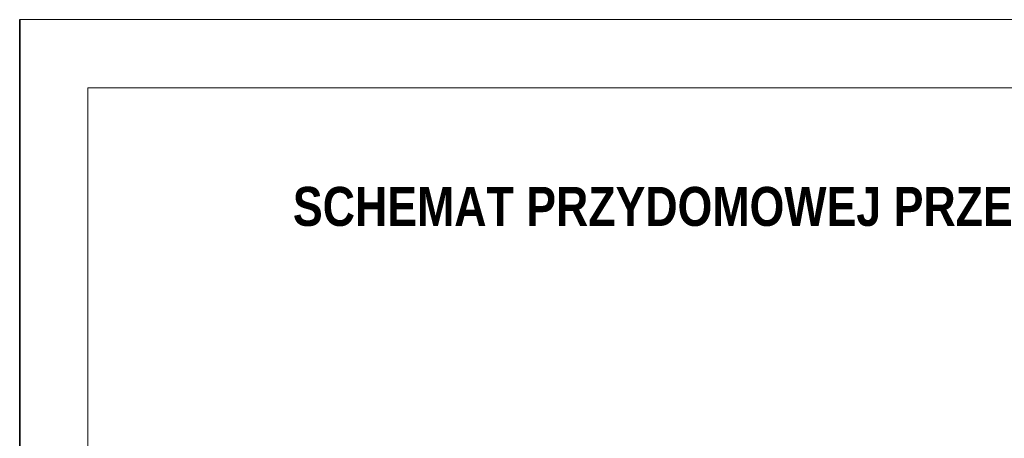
# Model space of a CAD drawing. Header units: millimetres. Extents: x 2060 to 2634, y 1467 to 1764.
# Tile 12 of 64: x 2423 to 2524, y 1721 to 1764. Entities that reach past the tile are written whole.
import ezdxf

# ---------------------------------------------------------------- set-up
doc = ezdxf.new("R2010")
doc.units = ezdxf.units.MM
for name, color, linetype, lineweight in [('_0', 7, 'Continuous', 18), ('_II_Tabelki i ramki', 7, 'Continuous', 18), ('opisy', 7, 'Continuous', 15)]:
    doc.layers.add(name, color=color, linetype=linetype, lineweight=lineweight)
doc.styles.add('Arial Narrow', font='arial.ttf')

msp = doc.modelspace()

# ---------------------------------------------------------------- linework, layer by layer
for points in [[(2632.85, 1466.53), (2422.85, 1466.53), (2422.85, 1763.53)], [(2422.85, 1763.53), (2422.85, 1466.53)]]:
    msp.add_lwpolyline(points)
at = {"layer": '_0'}
msp.add_lwpolyline([(2422.85, 1763.53), (2632.85, 1763.53), (2632.85, 1466.53), (2422.85, 1466.53)], close=True, dxfattribs=at)
at = {"layer": '_II_Tabelki i ramki'}
for points in [[(2422.85, 1763.53), (2632.85, 1763.53), (2632.85, 1466.53), (2422.85, 1466.53)], [(2429.85, 1756.53), (2625.85, 1756.53), (2625.85, 1473.53), (2429.85, 1473.53)]]:
    msp.add_lwpolyline(points, close=True, dxfattribs=at)

# ---------------------------------------------------------------- texts
at = {"layer": 'opisy', "insert": (2450.86, 1746.38), "char_height": 4, "width": 203.0798, "attachment_point": 1, "style": 'Arial Narrow'}
msp.add_mtext('{\\fArial Narrow|b1|i0|c238|p34;SCHEMAT PRZYDOMOWEJ PRZEPOMOWNI ŚCIEKÓW HDPE %%C800x2,60m}', dxfattribs=at)

doc.saveas('drawing.dxf')
